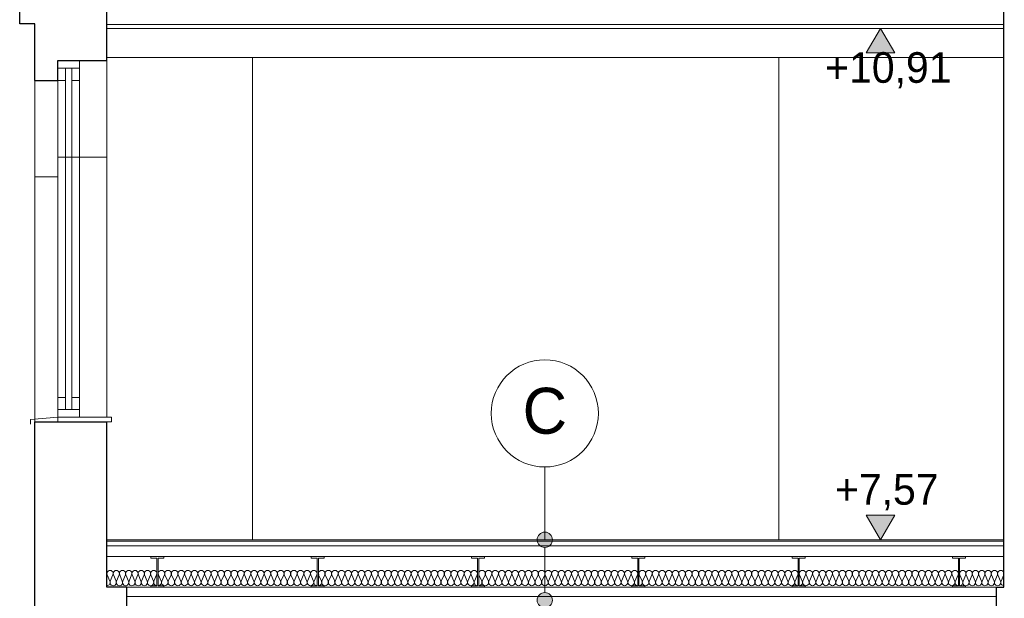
# Model space of a CAD drawing. Extents: x -394022 to -71759, y -12022 to 18278.
# Tile 48 of 91: x -188994 to -182562, y 3736 to 7516. Entities that reach past the tile are written whole.
import ezdxf

# ---------------------------------------------------------------- set-up
doc = ezdxf.new("R2010")
doc.units = 0
doc.header["$MEASUREMENT"] = 0
for name, color, linetype in [('Arch opisy', 7, 'Continuous'), ('Arch wymiary', 7, 'Continuous'), ('INWENT STROPY', 7, 'Continuous')]:
    doc.layers.add(name, color=color, linetype=linetype)
for name, color, linetype, lineweight in [('Arch opisy_Nr_Pióra__21', 7, 'Continuous', 13), ('Arch wymiary_Nr_Pióra__21', 7, 'Continuous', 13), ('INWENT STROPY_Nr_Pióra__21', 7, 'Continuous', 13), ('INWENT. OKNA_Nr_Pióra__21', 7, 'Continuous', 13), ('INWENT.ŚCIANY_Nr_Pióra__1', 7, 'Continuous', 25), ('INWENT.ŚCIANY_Nr_Pióra__21', 7, 'Continuous', 13), ('INWENT.ŚCIANY_Nr_Pióra__5', 7, 'Continuous', 13)]:
    doc.layers.add(name, color=color, linetype=linetype, lineweight=lineweight)
for name, color, linetype, lineweight, true_color in [('INWENT STROPY_Nr_Pióra__2', 7, 'Continuous', 13, 0x7f7f7f), ('INWENT STROPY_Nr_Pióra__25', 7, 'Continuous', 15, 0x40a5ff), ('Inwentaryzacja Konst._Nr_Pióra__25', 7, 'Continuous', 15, 0x40a5ff)]:
    doc.layers.add(name, color=color, linetype=linetype, lineweight=lineweight, true_color=true_color)
doc.styles.add('GENERATED_STYLE_1', font='txt')
doc.styles.add('GENERATED_STYLE_2', font='txt')

# ---------------------------------------------------------------- blocks, each defined once
blk = doc.blocks.new('Izolacja cieplna 14_28', base_point=(-183900.8, 3818.2))
at = {"layer": 'INWENT STROPY_Nr_Pióra__2', "linetype": 'Continuous'}
for p, q in [((-183899, 3888.4), (-183881, 3848)), ((-183877.3, 3848), (-183859.3, 3888.4)), ((-183855.7, 3888.4), (-183837.7, 3848)), ((-183834, 3848), (-183816, 3888.4)), ((-183812.4, 3888.4), (-183794.4, 3848)), ((-183790.7, 3848), (-183772.7, 3888.4)), ((-183769.1, 3888.4), (-183751.1, 3848)), ((-183747.4, 3848), (-183729.4, 3888.4)), ((-183725.8, 3888.4), (-183707.8, 3848)), ((-183704.1, 3848), (-183686.1, 3888.4)), ((-183682.5, 3888.4), (-183664.5, 3848)), ((-183660.8, 3848), (-183642.8, 3888.4)), ((-183639.2, 3888.4), (-183621.2, 3848)), ((-183617.5, 3848), (-183599.5, 3888.4)), ((-183595.9, 3888.4), (-183577.9, 3848)), ((-183574.2, 3848), (-183556.2, 3888.4)), ((-183552.6, 3888.4), (-183534.6, 3848)), ((-183530.9, 3848), (-183512.9, 3888.4)), ((-183509.3, 3888.4), (-183491.3, 3848)), ((-183487.6, 3848), (-183469.6, 3888.4)), ((-183466, 3888.4), (-183448, 3848)), ((-183444.3, 3848), (-183426.3, 3888.4)), ((-183422.7, 3888.4), (-183404.7, 3848)), ((-183401, 3848), (-183383, 3888.4)), ((-183379.4, 3888.4), (-183361.4, 3848)), ((-183357.7, 3848), (-183339.7, 3888.4)), ((-183336.1, 3888.4), (-183318.1, 3848)), ((-183314.4, 3848), (-183296.4, 3888.4)), ((-183292.8, 3888.4), (-183274.8, 3848)), ((-183271.1, 3848), (-183253.1, 3888.4)), ((-183249.5, 3888.4), (-183231.5, 3848)), ((-183227.8, 3848), (-183209.8, 3888.4)), ((-183206.2, 3888.4), (-183188.2, 3848)), ((-183184.5, 3848), (-183166.5, 3888.4)), ((-183162.9, 3888.4), (-183144.9, 3848)), ((-183141.2, 3848), (-183123.2, 3888.4)), ((-183119.6, 3888.4), (-183101.6, 3848)), ((-183097.9, 3848), (-183079.9, 3888.4)), ((-183076.3, 3888.4), (-183058.3, 3848)), ((-183054.6, 3848), (-183036.6, 3888.4)), ((-183033, 3888.4), (-183015, 3848)), ((-183011.3, 3848), (-182993.3, 3888.4)), ((-182989.7, 3888.4), (-182971.7, 3848)), ((-182968, 3848), (-182950, 3888.4)), ((-182946.4, 3888.4), (-182928.4, 3848)), ((-182924.7, 3848), (-182906.7, 3888.4)), ((-182903.1, 3888.4), (-182885.1, 3848)), ((-182881.4, 3848), (-182863.4, 3888.4))]:
    blk.add_line(p, q, dxfattribs=at)
for centre, start_param, end_param in [((-183879.1, 3896.9), 5.870392, 9.837571), ((-183835.8, 3896.9), 5.870392, 9.837571), ((-183792.5, 3896.9), 5.870392, 9.837571), ((-183749.2, 3896.9), 5.870392, 9.837571), ((-183705.9, 3896.9), 5.870392, 9.837571), ((-183662.6, 3896.9), 5.870392, 9.837571), ((-183619.3, 3896.9), 5.870392, 9.837571), ((-183576, 3896.9), 5.870392, 9.837571), ((-183532.7, 3896.9), 5.870392, 9.837571), ((-183489.4, 3896.9), 5.870392, 9.837571), ((-183446.1, 3896.9), 5.870392, 9.837571), ((-183402.8, 3896.9), 5.870392, 9.837571), ((-183359.5, 3896.9), 5.870392, 9.837571), ((-183316.2, 3896.9), 5.870392, 9.837571), ((-183272.9, 3896.9), 5.870392, 9.837571), ((-183229.6, 3896.9), 5.870392, 9.837571), ((-183186.3, 3896.9), 5.870392, 9.837571), ((-183143, 3896.9), 5.870392, 9.837571), ((-183099.7, 3896.9), 5.870392, 9.837571), ((-183056.4, 3896.9), 5.870392, 9.837571), ((-183013.1, 3896.9), 5.870392, 9.837571), ((-182969.8, 3896.9), 5.870392, 9.837571), ((-182926.5, 3896.9), 5.870392, 9.837571), ((-182883.2, 3896.9), 5.870392, 9.837571), ((-183900.8, 3839.4), 4.712389, 6.695979), ((-183857.5, 3839.4), 2.7288, 6.695979), ((-183814.2, 3839.4), 2.7288, 6.695979), ((-183770.9, 3839.4), 2.7288, 6.695979), ((-183727.6, 3839.4), 2.7288, 6.695979), ((-183684.3, 3839.4), 2.7288, 6.695979), ((-183641, 3839.4), 2.7288, 6.695979), ((-183597.7, 3839.4), 2.7288, 6.695979), ((-183554.4, 3839.4), 2.7288, 6.695979), ((-183511.1, 3839.4), 2.7288, 6.695979), ((-183467.8, 3839.4), 2.7288, 6.695979), ((-183424.5, 3839.4), 2.7288, 6.695979), ((-183381.2, 3839.4), 2.7288, 6.695979), ((-183337.9, 3839.4), 2.7288, 6.695979), ((-183294.6, 3839.4), 2.7288, 6.695979), ((-183251.3, 3839.4), 2.7288, 6.695979), ((-183208, 3839.4), 2.7288, 6.695979), ((-183164.7, 3839.4), 2.7288, 6.695979), ((-183121.4, 3839.4), 2.7288, 6.695979), ((-183078.1, 3839.4), 2.7288, 6.695979), ((-183034.8, 3839.4), 2.7288, 6.695979), ((-182991.5, 3839.4), 2.7288, 6.695979), ((-182948.2, 3839.4), 2.7288, 6.695979), ((-182904.9, 3839.4), 2.7288, 6.695979), ((-182861.6, 3839.4), 2.7288, 4.712389)]:
    blk.add_ellipse(centre, major_axis=(21.6, 0), ratio=0.982347, start_param=start_param, end_param=end_param, dxfattribs=at)
blk = doc.blocks.new('Izolacja cieplna 14_43', base_point=(-188089.6, 3818.2))
at = {"layer": 'INWENT STROPY_Nr_Pióra__2', "linetype": 'Continuous'}
for p, q in [((-188087.8, 3888.4), (-188069.8, 3848)), ((-188066.1, 3848), (-188048.1, 3888.4)), ((-188044.5, 3888.4), (-188026.5, 3848)), ((-188022.8, 3848), (-188004.8, 3888.4)), ((-188001.2, 3888.4), (-187983.2, 3848)), ((-187979.5, 3848), (-187961.5, 3888.4)), ((-187957.9, 3888.4), (-187939.9, 3848)), ((-187936.2, 3848), (-187918.2, 3888.4)), ((-187914.6, 3888.4), (-187896.6, 3848)), ((-187892.9, 3848), (-187874.9, 3888.4)), ((-187871.3, 3888.4), (-187853.3, 3848)), ((-187849.6, 3848), (-187831.6, 3888.4)), ((-187828, 3888.4), (-187810, 3848)), ((-187806.3, 3848), (-187788.3, 3888.4)), ((-187784.7, 3888.4), (-187766.7, 3848)), ((-187763, 3848), (-187745, 3888.4)), ((-187741.4, 3888.4), (-187723.4, 3848)), ((-187719.7, 3848), (-187701.7, 3888.4)), ((-187698.1, 3888.4), (-187680.1, 3848)), ((-187676.4, 3848), (-187658.4, 3888.4)), ((-187654.8, 3888.4), (-187636.8, 3848)), ((-187633.1, 3848), (-187615.1, 3888.4)), ((-187611.5, 3888.4), (-187593.5, 3848)), ((-187589.8, 3848), (-187571.8, 3888.4)), ((-187568.2, 3888.4), (-187550.2, 3848)), ((-187546.5, 3848), (-187528.5, 3888.4)), ((-187524.9, 3888.4), (-187506.9, 3848)), ((-187503.2, 3848), (-187485.2, 3888.4)), ((-187481.6, 3888.4), (-187463.6, 3848)), ((-187459.9, 3848), (-187441.9, 3888.4)), ((-187438.3, 3888.4), (-187420.3, 3848)), ((-187416.6, 3848), (-187398.6, 3888.4)), ((-187395, 3888.4), (-187377, 3848)), ((-187373.3, 3848), (-187355.3, 3888.4)), ((-187351.7, 3888.4), (-187333.7, 3848)), ((-187330, 3848), (-187312, 3888.4)), ((-187308.4, 3888.4), (-187290.4, 3848)), ((-187286.7, 3848), (-187268.7, 3888.4)), ((-187265.1, 3888.4), (-187247.1, 3848)), ((-187243.4, 3848), (-187225.4, 3888.4)), ((-187221.8, 3888.4), (-187203.8, 3848)), ((-187200.1, 3848), (-187182.1, 3888.4)), ((-187178.5, 3888.4), (-187160.5, 3848)), ((-187156.8, 3848), (-187138.8, 3888.4)), ((-187135.2, 3888.4), (-187117.2, 3848)), ((-187113.5, 3848), (-187095.5, 3888.4)), ((-187091.9, 3888.4), (-187073.9, 3848)), ((-187070.2, 3848), (-187052.2, 3888.4))]:
    blk.add_line(p, q, dxfattribs=at)
for centre, start_param, end_param in [((-188067.9, 3896.9), 5.870392, 9.837571), ((-188024.6, 3896.9), 5.870392, 9.837571), ((-187981.3, 3896.9), 5.870392, 9.837571), ((-187938, 3896.9), 5.870392, 9.837571), ((-187894.7, 3896.9), 5.870392, 9.837571), ((-187851.4, 3896.9), 5.870392, 9.837571), ((-187808.1, 3896.9), 5.870392, 9.837571), ((-187764.8, 3896.9), 5.870392, 9.837571), ((-187721.5, 3896.9), 5.870392, 9.837571), ((-187678.2, 3896.9), 5.870392, 9.837571), ((-187634.9, 3896.9), 5.870392, 9.837571), ((-187591.6, 3896.9), 5.870392, 9.837571), ((-187548.3, 3896.9), 5.870392, 9.837571), ((-187505, 3896.9), 5.870392, 9.837571), ((-187461.7, 3896.9), 5.870392, 9.837571), ((-187418.4, 3896.9), 5.870392, 9.837571), ((-187375.1, 3896.9), 5.870392, 9.837571), ((-187331.8, 3896.9), 5.870392, 9.837571), ((-187288.5, 3896.9), 5.870392, 9.837571), ((-187245.2, 3896.9), 5.870392, 9.837571), ((-187201.9, 3896.9), 5.870392, 9.837571), ((-187158.6, 3896.9), 5.870392, 9.837571), ((-187115.3, 3896.9), 5.870392, 9.837571), ((-187072, 3896.9), 5.870392, 9.837571), ((-188089.6, 3839.4), 4.712389, 6.695979), ((-188046.3, 3839.4), 2.7288, 6.695979), ((-188003, 3839.4), 2.7288, 6.695979), ((-187959.7, 3839.4), 2.7288, 6.695979), ((-187916.4, 3839.4), 2.7288, 6.695979), ((-187873.1, 3839.4), 2.7288, 6.695979), ((-187829.8, 3839.4), 2.7288, 6.695979), ((-187786.5, 3839.4), 2.7288, 6.695979), ((-187743.2, 3839.4), 2.7288, 6.695979), ((-187699.9, 3839.4), 2.7288, 6.695979), ((-187656.6, 3839.4), 2.7288, 6.695979), ((-187613.3, 3839.4), 2.7288, 6.695979), ((-187570, 3839.4), 2.7288, 6.695979), ((-187526.7, 3839.4), 2.7288, 6.695979), ((-187483.4, 3839.4), 2.7288, 6.695979), ((-187440.1, 3839.4), 2.7288, 6.695979), ((-187396.8, 3839.4), 2.7288, 6.695979), ((-187353.5, 3839.4), 2.7288, 6.695979), ((-187310.2, 3839.4), 2.7288, 6.695979), ((-187266.9, 3839.4), 2.7288, 6.695979), ((-187223.6, 3839.4), 2.7288, 6.695979), ((-187180.3, 3839.4), 2.7288, 6.695979), ((-187137, 3839.4), 2.7288, 6.695979), ((-187093.7, 3839.4), 2.7288, 6.695979), ((-187050.4, 3839.4), 2.7288, 4.712389)]:
    blk.add_ellipse(centre, major_axis=(21.6, 0), ratio=0.982347, start_param=start_param, end_param=end_param, dxfattribs=at)
blk = doc.blocks.new('Izolacja cieplna 14_82', base_point=(-187042.4, 3818.2))
at = {"layer": 'INWENT STROPY_Nr_Pióra__2', "linetype": 'Continuous'}
for p, q in [((-187040.6, 3888.4), (-187022.6, 3848)), ((-187018.9, 3848), (-187000.9, 3888.4)), ((-186997.3, 3888.4), (-186979.3, 3848)), ((-186975.6, 3848), (-186957.6, 3888.4)), ((-186954, 3888.4), (-186936, 3848)), ((-186932.3, 3848), (-186914.3, 3888.4)), ((-186910.7, 3888.4), (-186892.7, 3848)), ((-186889, 3848), (-186871, 3888.4)), ((-186867.4, 3888.4), (-186849.4, 3848)), ((-186845.7, 3848), (-186827.7, 3888.4)), ((-186824.1, 3888.4), (-186806.1, 3848)), ((-186802.4, 3848), (-186784.4, 3888.4)), ((-186780.8, 3888.4), (-186762.8, 3848)), ((-186759.1, 3848), (-186741.1, 3888.4)), ((-186737.5, 3888.4), (-186719.5, 3848)), ((-186715.8, 3848), (-186697.8, 3888.4)), ((-186694.2, 3888.4), (-186676.2, 3848)), ((-186672.5, 3848), (-186654.5, 3888.4)), ((-186650.9, 3888.4), (-186632.9, 3848)), ((-186629.2, 3848), (-186611.2, 3888.4)), ((-186607.6, 3888.4), (-186589.6, 3848)), ((-186585.9, 3848), (-186567.9, 3888.4)), ((-186564.3, 3888.4), (-186546.3, 3848)), ((-186542.6, 3848), (-186524.6, 3888.4)), ((-186521, 3888.4), (-186503, 3848)), ((-186499.3, 3848), (-186481.3, 3888.4)), ((-186477.7, 3888.4), (-186459.7, 3848)), ((-186456, 3848), (-186438, 3888.4)), ((-186434.4, 3888.4), (-186416.4, 3848)), ((-186412.7, 3848), (-186394.7, 3888.4)), ((-186391.1, 3888.4), (-186373.1, 3848)), ((-186369.4, 3848), (-186351.4, 3888.4)), ((-186347.8, 3888.4), (-186329.8, 3848)), ((-186326.1, 3848), (-186308.1, 3888.4)), ((-186304.5, 3888.4), (-186286.5, 3848)), ((-186282.8, 3848), (-186264.8, 3888.4)), ((-186261.2, 3888.4), (-186243.2, 3848)), ((-186239.5, 3848), (-186221.5, 3888.4)), ((-186217.9, 3888.4), (-186199.9, 3848)), ((-186196.2, 3848), (-186178.2, 3888.4)), ((-186174.6, 3888.4), (-186156.6, 3848)), ((-186152.9, 3848), (-186134.9, 3888.4)), ((-186131.3, 3888.4), (-186113.3, 3848)), ((-186109.6, 3848), (-186091.6, 3888.4)), ((-186088, 3888.4), (-186070, 3848)), ((-186066.3, 3848), (-186048.3, 3888.4)), ((-186044.7, 3888.4), (-186026.7, 3848)), ((-186023, 3848), (-186005, 3888.4))]:
    blk.add_line(p, q, dxfattribs=at)
for centre, start_param, end_param in [((-187020.7, 3896.9), 5.870392, 9.837571), ((-186977.4, 3896.9), 5.870392, 9.837571), ((-186934.1, 3896.9), 5.870392, 9.837571), ((-186890.8, 3896.9), 5.870392, 9.837571), ((-186847.5, 3896.9), 5.870392, 9.837571), ((-186804.2, 3896.9), 5.870392, 9.837571), ((-186760.9, 3896.9), 5.870392, 9.837571), ((-186717.6, 3896.9), 5.870392, 9.837571), ((-186674.3, 3896.9), 5.870392, 9.837571), ((-186631, 3896.9), 5.870392, 9.837571), ((-186587.7, 3896.9), 5.870392, 9.837571), ((-186544.4, 3896.9), 5.870392, 9.837571), ((-186501.1, 3896.9), 5.870392, 9.837571), ((-186457.8, 3896.9), 5.870392, 9.837571), ((-186414.5, 3896.9), 5.870392, 9.837571), ((-186371.2, 3896.9), 5.870392, 9.837571), ((-186327.9, 3896.9), 5.870392, 9.837571), ((-186284.6, 3896.9), 5.870392, 9.837571), ((-186241.3, 3896.9), 5.870392, 9.837571), ((-186198, 3896.9), 5.870392, 9.837571), ((-186154.7, 3896.9), 5.870392, 9.837571), ((-186111.4, 3896.9), 5.870392, 9.837571), ((-186068.1, 3896.9), 5.870392, 9.837571), ((-186024.8, 3896.9), 5.870392, 9.837571), ((-187042.4, 3839.4), 4.712389, 6.695979), ((-186999.1, 3839.4), 2.7288, 6.695979), ((-186955.8, 3839.4), 2.7288, 6.695979), ((-186912.5, 3839.4), 2.7288, 6.695979), ((-186869.2, 3839.4), 2.7288, 6.695979), ((-186825.9, 3839.4), 2.7288, 6.695979), ((-186782.6, 3839.4), 2.7288, 6.695979), ((-186739.3, 3839.4), 2.7288, 6.695979), ((-186696, 3839.4), 2.7288, 6.695979), ((-186652.7, 3839.4), 2.7288, 6.695979), ((-186609.4, 3839.4), 2.7288, 6.695979), ((-186566.1, 3839.4), 2.7288, 6.695979), ((-186522.8, 3839.4), 2.7288, 6.695979), ((-186479.5, 3839.4), 2.7288, 6.695979), ((-186436.2, 3839.4), 2.7288, 6.695979), ((-186392.9, 3839.4), 2.7288, 6.695979), ((-186349.6, 3839.4), 2.7288, 6.695979), ((-186306.3, 3839.4), 2.7288, 6.695979), ((-186263, 3839.4), 2.7288, 6.695979), ((-186219.7, 3839.4), 2.7288, 6.695979), ((-186176.4, 3839.4), 2.7288, 6.695979), ((-186133.1, 3839.4), 2.7288, 6.695979), ((-186089.8, 3839.4), 2.7288, 6.695979), ((-186046.5, 3839.4), 2.7288, 6.695979), ((-186003.2, 3839.4), 2.7288, 4.712389)]:
    blk.add_ellipse(centre, major_axis=(21.6, 0), ratio=0.982347, start_param=start_param, end_param=end_param, dxfattribs=at)
blk = doc.blocks.new('Izolacja cieplna 14_83', base_point=(-185995.2, 3818.2))
at = {"layer": 'INWENT STROPY_Nr_Pióra__2', "linetype": 'Continuous'}
for p, q in [((-185993.4, 3888.4), (-185975.4, 3848)), ((-185971.7, 3848), (-185953.7, 3888.4)), ((-185950.1, 3888.4), (-185932.1, 3848)), ((-185928.4, 3848), (-185910.4, 3888.4)), ((-185906.8, 3888.4), (-185888.8, 3848)), ((-185885.1, 3848), (-185867.1, 3888.4)), ((-185863.5, 3888.4), (-185845.5, 3848)), ((-185841.8, 3848), (-185823.8, 3888.4)), ((-185820.2, 3888.4), (-185802.2, 3848)), ((-185798.5, 3848), (-185780.5, 3888.4)), ((-185776.9, 3888.4), (-185758.9, 3848)), ((-185755.2, 3848), (-185737.2, 3888.4)), ((-185733.6, 3888.4), (-185715.6, 3848)), ((-185711.9, 3848), (-185693.9, 3888.4)), ((-185690.3, 3888.4), (-185672.3, 3848)), ((-185668.6, 3848), (-185650.6, 3888.4)), ((-185647, 3888.4), (-185629, 3848)), ((-185625.3, 3848), (-185607.3, 3888.4)), ((-185603.7, 3888.4), (-185585.7, 3848)), ((-185582, 3848), (-185564, 3888.4)), ((-185560.4, 3888.4), (-185542.4, 3848)), ((-185538.7, 3848), (-185520.7, 3888.4)), ((-185517.1, 3888.4), (-185499.1, 3848)), ((-185495.4, 3848), (-185477.4, 3888.4)), ((-185473.8, 3888.4), (-185455.8, 3848)), ((-185452.1, 3848), (-185434.1, 3888.4)), ((-185430.5, 3888.4), (-185412.5, 3848)), ((-185408.8, 3848), (-185390.8, 3888.4)), ((-185387.2, 3888.4), (-185369.2, 3848)), ((-185365.5, 3848), (-185347.5, 3888.4)), ((-185343.9, 3888.4), (-185325.9, 3848)), ((-185322.2, 3848), (-185304.2, 3888.4)), ((-185300.6, 3888.4), (-185282.6, 3848)), ((-185278.9, 3848), (-185260.9, 3888.4)), ((-185257.3, 3888.4), (-185239.3, 3848)), ((-185235.6, 3848), (-185217.6, 3888.4)), ((-185214, 3888.4), (-185196, 3848)), ((-185192.3, 3848), (-185174.3, 3888.4)), ((-185170.7, 3888.4), (-185152.7, 3848)), ((-185149, 3848), (-185131, 3888.4)), ((-185127.4, 3888.4), (-185109.4, 3848)), ((-185105.7, 3848), (-185087.7, 3888.4)), ((-185084.1, 3888.4), (-185066.1, 3848)), ((-185062.4, 3848), (-185044.4, 3888.4)), ((-185040.8, 3888.4), (-185022.8, 3848)), ((-185019.1, 3848), (-185001.1, 3888.4)), ((-184997.5, 3888.4), (-184979.5, 3848)), ((-184975.8, 3848), (-184957.8, 3888.4))]:
    blk.add_line(p, q, dxfattribs=at)
for centre, start_param, end_param in [((-185973.5, 3896.9), 5.870392, 9.837571), ((-185930.2, 3896.9), 5.870392, 9.837571), ((-185886.9, 3896.9), 5.870392, 9.837571), ((-185843.6, 3896.9), 5.870392, 9.837571), ((-185800.3, 3896.9), 5.870392, 9.837571), ((-185757, 3896.9), 5.870392, 9.837571), ((-185713.7, 3896.9), 5.870392, 9.837571), ((-185670.4, 3896.9), 5.870392, 9.837571), ((-185627.1, 3896.9), 5.870392, 9.837571), ((-185583.8, 3896.9), 5.870392, 9.837571), ((-185540.5, 3896.9), 5.870392, 9.837571), ((-185497.2, 3896.9), 5.870392, 9.837571), ((-185453.9, 3896.9), 5.870392, 9.837571), ((-185410.6, 3896.9), 5.870392, 9.837571), ((-185367.3, 3896.9), 5.870392, 9.837571), ((-185324, 3896.9), 5.870392, 9.837571), ((-185280.7, 3896.9), 5.870392, 9.837571), ((-185237.4, 3896.9), 5.870392, 9.837571), ((-185194.1, 3896.9), 5.870392, 9.837571), ((-185150.8, 3896.9), 5.870392, 9.837571), ((-185107.5, 3896.9), 5.870392, 9.837571), ((-185064.2, 3896.9), 5.870392, 9.837571), ((-185020.9, 3896.9), 5.870392, 9.837571), ((-184977.6, 3896.9), 5.870392, 9.837571), ((-185995.2, 3839.4), 4.712389, 6.695979), ((-185951.9, 3839.4), 2.7288, 6.695979), ((-185908.6, 3839.4), 2.7288, 6.695979), ((-185865.3, 3839.4), 2.7288, 6.695979), ((-185822, 3839.4), 2.7288, 6.695979), ((-185778.7, 3839.4), 2.7288, 6.695979), ((-185735.4, 3839.4), 2.7288, 6.695979), ((-185692.1, 3839.4), 2.7288, 6.695979), ((-185648.8, 3839.4), 2.7288, 6.695979), ((-185605.5, 3839.4), 2.7288, 6.695979), ((-185562.2, 3839.4), 2.7288, 6.695979), ((-185518.9, 3839.4), 2.7288, 6.695979), ((-185475.6, 3839.4), 2.7288, 6.695979), ((-185432.3, 3839.4), 2.7288, 6.695979), ((-185389, 3839.4), 2.7288, 6.695979), ((-185345.7, 3839.4), 2.7288, 6.695979), ((-185302.4, 3839.4), 2.7288, 6.695979), ((-185259.1, 3839.4), 2.7288, 6.695979), ((-185215.8, 3839.4), 2.7288, 6.695979), ((-185172.5, 3839.4), 2.7288, 6.695979), ((-185129.2, 3839.4), 2.7288, 6.695979), ((-185085.9, 3839.4), 2.7288, 6.695979), ((-185042.6, 3839.4), 2.7288, 6.695979), ((-184999.3, 3839.4), 2.7288, 6.695979), ((-184956, 3839.4), 2.7288, 4.712389)]:
    blk.add_ellipse(centre, major_axis=(21.6, 0), ratio=0.982347, start_param=start_param, end_param=end_param, dxfattribs=at)
blk = doc.blocks.new('Izolacja cieplna 14_84', base_point=(-184948, 3818.2))
at = {"layer": 'INWENT STROPY_Nr_Pióra__2', "linetype": 'Continuous'}
for p, q in [((-184946.2, 3888.4), (-184928.2, 3848)), ((-184924.5, 3848), (-184906.5, 3888.4)), ((-184902.9, 3888.4), (-184884.9, 3848)), ((-184881.2, 3848), (-184863.2, 3888.4)), ((-184859.6, 3888.4), (-184841.6, 3848)), ((-184837.9, 3848), (-184819.9, 3888.4)), ((-184816.3, 3888.4), (-184798.3, 3848)), ((-184794.6, 3848), (-184776.6, 3888.4)), ((-184773, 3888.4), (-184755, 3848)), ((-184751.3, 3848), (-184733.3, 3888.4)), ((-184729.7, 3888.4), (-184711.7, 3848)), ((-184708, 3848), (-184690, 3888.4)), ((-184686.4, 3888.4), (-184668.4, 3848)), ((-184664.7, 3848), (-184646.7, 3888.4)), ((-184643.1, 3888.4), (-184625.1, 3848)), ((-184621.4, 3848), (-184603.4, 3888.4)), ((-184599.8, 3888.4), (-184581.8, 3848)), ((-184578.1, 3848), (-184560.1, 3888.4)), ((-184556.5, 3888.4), (-184538.5, 3848)), ((-184534.8, 3848), (-184516.8, 3888.4)), ((-184513.2, 3888.4), (-184495.2, 3848)), ((-184491.5, 3848), (-184473.5, 3888.4)), ((-184469.9, 3888.4), (-184451.9, 3848)), ((-184448.2, 3848), (-184430.2, 3888.4)), ((-184426.6, 3888.4), (-184408.6, 3848)), ((-184404.9, 3848), (-184386.9, 3888.4)), ((-184383.3, 3888.4), (-184365.3, 3848)), ((-184361.6, 3848), (-184343.6, 3888.4)), ((-184340, 3888.4), (-184322, 3848)), ((-184318.3, 3848), (-184300.3, 3888.4)), ((-184296.7, 3888.4), (-184278.7, 3848)), ((-184275, 3848), (-184257, 3888.4)), ((-184253.4, 3888.4), (-184235.4, 3848)), ((-184231.7, 3848), (-184213.7, 3888.4)), ((-184210.1, 3888.4), (-184192.1, 3848)), ((-184188.4, 3848), (-184170.4, 3888.4)), ((-184166.8, 3888.4), (-184148.8, 3848)), ((-184145.1, 3848), (-184127.1, 3888.4)), ((-184123.5, 3888.4), (-184105.5, 3848)), ((-184101.8, 3848), (-184083.8, 3888.4)), ((-184080.2, 3888.4), (-184062.2, 3848)), ((-184058.5, 3848), (-184040.5, 3888.4)), ((-184036.9, 3888.4), (-184018.9, 3848)), ((-184015.2, 3848), (-183997.2, 3888.4)), ((-183993.6, 3888.4), (-183975.6, 3848)), ((-183971.9, 3848), (-183953.9, 3888.4)), ((-183950.3, 3888.4), (-183932.3, 3848)), ((-183928.6, 3848), (-183910.6, 3888.4))]:
    blk.add_line(p, q, dxfattribs=at)
for centre, start_param, end_param in [((-184926.3, 3896.9), 5.870392, 9.837571), ((-184883, 3896.9), 5.870392, 9.837571), ((-184839.7, 3896.9), 5.870392, 9.837571), ((-184796.4, 3896.9), 5.870392, 9.837571), ((-184753.1, 3896.9), 5.870392, 9.837571), ((-184709.8, 3896.9), 5.870392, 9.837571), ((-184666.5, 3896.9), 5.870392, 9.837571), ((-184623.2, 3896.9), 5.870392, 9.837571), ((-184579.9, 3896.9), 5.870392, 9.837571), ((-184536.6, 3896.9), 5.870392, 9.837571), ((-184493.3, 3896.9), 5.870392, 9.837571), ((-184450, 3896.9), 5.870392, 9.837571), ((-184406.7, 3896.9), 5.870392, 9.837571), ((-184363.4, 3896.9), 5.870392, 9.837571), ((-184320.1, 3896.9), 5.870392, 9.837571), ((-184276.8, 3896.9), 5.870392, 9.837571), ((-184233.5, 3896.9), 5.870392, 9.837571), ((-184190.2, 3896.9), 5.870392, 9.837571), ((-184146.9, 3896.9), 5.870392, 9.837571), ((-184103.6, 3896.9), 5.870392, 9.837571), ((-184060.3, 3896.9), 5.870392, 9.837571), ((-184017, 3896.9), 5.870392, 9.837571), ((-183973.7, 3896.9), 5.870392, 9.837571), ((-183930.4, 3896.9), 5.870392, 9.837571), ((-184948, 3839.4), 4.712389, 6.695979), ((-184904.7, 3839.4), 2.7288, 6.695979), ((-184861.4, 3839.4), 2.7288, 6.695979), ((-184818.1, 3839.4), 2.7288, 6.695979), ((-184774.8, 3839.4), 2.7288, 6.695979), ((-184731.5, 3839.4), 2.7288, 6.695979), ((-184688.2, 3839.4), 2.7288, 6.695979), ((-184644.9, 3839.4), 2.7288, 6.695979), ((-184601.6, 3839.4), 2.7288, 6.695979), ((-184558.3, 3839.4), 2.7288, 6.695979), ((-184515, 3839.4), 2.7288, 6.695979), ((-184471.7, 3839.4), 2.7288, 6.695979), ((-184428.4, 3839.4), 2.7288, 6.695979), ((-184385.1, 3839.4), 2.7288, 6.695979), ((-184341.8, 3839.4), 2.7288, 6.695979), ((-184298.5, 3839.4), 2.7288, 6.695979), ((-184255.2, 3839.4), 2.7288, 6.695979), ((-184211.9, 3839.4), 2.7288, 6.695979), ((-184168.6, 3839.4), 2.7288, 6.695979), ((-184125.3, 3839.4), 2.7288, 6.695979), ((-184082, 3839.4), 2.7288, 6.695979), ((-184038.7, 3839.4), 2.7288, 6.695979), ((-183995.4, 3839.4), 2.7288, 6.695979), ((-183952.1, 3839.4), 2.7288, 6.695979), ((-183908.8, 3839.4), 2.7288, 4.712389)]:
    blk.add_ellipse(centre, major_axis=(21.6, 0), ratio=0.982347, start_param=start_param, end_param=end_param, dxfattribs=at)
blk = doc.blocks.new('Izolacja cieplna 14_85', base_point=(-182853.6, 3818.2))
at = {"layer": 'INWENT STROPY_Nr_Pióra__2', "linetype": 'Continuous'}
for p, q in [((-182851.9, 3888.4), (-182834.6, 3848)), ((-182831.1, 3848), (-182813.9, 3888.4)), ((-182810.4, 3888.4), (-182793.2, 3848)), ((-182789.7, 3848), (-182772.5, 3888.4)), ((-182769, 3888.4), (-182751.8, 3848)), ((-182748.3, 3848), (-182731, 3888.4)), ((-182727.6, 3888.4), (-182710.3, 3848)), ((-182706.9, 3848), (-182689.6, 3888.4)), ((-182686.1, 3888.4), (-182668.9, 3848)), ((-182665.4, 3848), (-182648.2, 3888.4)), ((-182644.7, 3888.4), (-182627.5, 3848)), ((-182624, 3848), (-182606.8, 3888.4)), ((-182603.3, 3888.4), (-182586, 3848)), ((-182582.6, 3848), (-182565.3, 3888.4))]:
    blk.add_line(p, q, dxfattribs=at)
for centre, start_param, end_param in [((-182832.9, 3896.9), 4.299595, 8.266775), ((-182791.5, 3896.9), 4.299595, 8.266775), ((-182750, 3896.9), 4.299595, 8.266775), ((-182708.6, 3896.9), 4.299595, 8.266775), ((-182667.2, 3896.9), 4.299595, 8.266775), ((-182625.7, 3896.9), 4.299595, 8.266775), ((-182584.3, 3896.9), 4.299595, 8.266775), ((-182853.6, 3839.4), 3.141593, 5.125182), ((-182812.2, 3839.4), 1.158004, 5.125183), ((-182770.7, 3839.4), 1.158004, 5.125183), ((-182729.3, 3839.4), 1.158004, 5.125183), ((-182687.9, 3839.4), 1.158004, 5.125183), ((-182646.5, 3839.4), 1.158004, 5.125183), ((-182605, 3839.4), 1.158004, 5.125183), ((-182563.6, 3839.4), 1.158004, 3.141593)]:
    blk.add_ellipse(centre, major_axis=(0, 21.3), ratio=0.973974, start_param=start_param, end_param=end_param, dxfattribs=at)
blk = doc.blocks.new('Izolacja cieplna 14_87', base_point=(-188423.6, 3818.2))
at = {"layer": 'INWENT STROPY_Nr_Pióra__2', "linetype": 'Continuous'}
for p, q in [((-188421.9, 3888.4), (-188404.9, 3848)), ((-188401.5, 3848), (-188384.6, 3888.4)), ((-188381.1, 3888.4), (-188364.2, 3848)), ((-188360.8, 3848), (-188343.8, 3888.4)), ((-188340.4, 3888.4), (-188323.4, 3848)), ((-188320, 3848), (-188303.1, 3888.4)), ((-188299.6, 3888.4), (-188282.7, 3848)), ((-188279.3, 3848), (-188262.3, 3888.4)), ((-188258.9, 3888.4), (-188241.9, 3848)), ((-188238.5, 3848), (-188221.6, 3888.4)), ((-188218.1, 3888.4), (-188201.2, 3848)), ((-188197.8, 3848), (-188180.8, 3888.4)), ((-188177.4, 3888.4), (-188160.4, 3848)), ((-188157, 3848), (-188140.1, 3888.4)), ((-188136.6, 3888.4), (-188119.7, 3848)), ((-188116.3, 3848), (-188099.3, 3888.4))]:
    blk.add_line(p, q, dxfattribs=at)
for centre, start_param, end_param in [((-188403.2, 3896.9), 4.299595, 8.266775), ((-188362.5, 3896.9), 4.299595, 8.266775), ((-188321.7, 3896.9), 4.299595, 8.266775), ((-188281, 3896.9), 4.299595, 8.266775), ((-188240.2, 3896.9), 4.299595, 8.266775), ((-188199.5, 3896.9), 4.299595, 8.266775), ((-188158.7, 3896.9), 4.299595, 8.266775), ((-188118, 3896.9), 4.299595, 8.266775), ((-188423.6, 3839.4), 3.141593, 5.125182), ((-188382.8, 3839.4), 1.158004, 5.125183), ((-188342.1, 3839.4), 1.158004, 5.125183), ((-188301.3, 3839.4), 1.158004, 5.125183), ((-188260.6, 3839.4), 1.158004, 5.125183), ((-188219.8, 3839.4), 1.158004, 5.125183), ((-188179.1, 3839.4), 1.158004, 5.125183), ((-188138.3, 3839.4), 1.158004, 5.125183), ((-188097.6, 3839.4), 1.158004, 3.141593)]:
    blk.add_ellipse(centre, major_axis=(0, 21.3), ratio=0.958021, start_param=start_param, end_param=end_param, dxfattribs=at)
blk = doc.blocks.new('Linia_35', base_point=(-185563.2, 3723.2))
at = {"layer": 'Arch opisy_Nr_Pióra__21', "linetype": 'Continuous'}
for points in [[(-185513.2, 4118.2), (-185517, 4137.3), (-185527.8, 4153.5), (-185544, 4164.4), (-185563.2, 4168.2), (-185582.3, 4164.4), (-185598.5, 4153.5), (-185609.4, 4137.3), (-185613.2, 4118.2), (-185609.4, 4099), (-185598.5, 4082.8), (-185582.3, 4072), (-185563.2, 4068.2), (-185544, 4072), (-185527.8, 4082.8), (-185517, 4099)], [(-185513.2, 3723.2), (-185517, 3742.3), (-185527.8, 3758.5), (-185544, 3769.4), (-185563.2, 3773.2), (-185582.3, 3769.4), (-185598.5, 3758.5), (-185609.4, 3742.3), (-185613.2, 3723.2), (-185609.4, 3704), (-185598.5, 3687.8), (-185582.3, 3677), (-185563.2, 3673.2), (-185544, 3677), (-185527.8, 3687.8), (-185517, 3704)]]:
    blk.add_hatch(color=256, dxfattribs=at).paths.add_polyline_path(points, flags=0)
blk.add_line((-185563.2, 3773.2), (-185563.2, 4068.2), dxfattribs=at)
for centre in [(-185563.2, 4118.2), (-185563.2, 3723.2)]:
    blk.add_circle(centre, 50, dxfattribs=at)
blk = doc.blocks.new('Linia_36', base_point=(-185563.2, 4118.2))
at = {"layer": 'Arch opisy_Nr_Pióra__21', "linetype": 'Continuous'}
blk.add_line((-185563.2, 4118.2), (-185563.2, 4593.8), dxfattribs=at)
blk.add_circle((-185563.2, 4943.8), 350, dxfattribs=at)
blk = doc.blocks.new('Wymiary_45', base_point=(-183370.4, 7458.2))
at = {"layer": 'Arch wymiary_Nr_Pióra__21', "linetype": 'Continuous'}
blk.add_hatch(color=256, dxfattribs=at).paths.add_polyline_path([(-183370.4, 7458.2), (-183463.2, 7298.2), (-183277.6, 7298.2)], flags=0)
for p, q in [((-183370.4, 7458.2), (-183490.4, 7458.2)), ((-183370.4, 7458.2), (-183463.2, 7298.2)), ((-183370.4, 7458.2), (-183250.4, 7458.2)), ((-183277.6, 7298.2), (-183370.4, 7458.2)), ((-183463.2, 7298.2), (-183277.6, 7298.2))]:
    blk.add_line(p, q, dxfattribs=at)
at = {"layer": 'Arch wymiary_Nr_Pióra__21', "insert": (-183731.9, 7066.2), "char_height": 200, "attachment_point": 7, "style": 'GENERATED_STYLE_1'}
blk.add_mtext('{+10,91}', dxfattribs=at)
blk = doc.blocks.new('Wymiary_50', base_point=(-183370.4, 4118.2))
at = {"layer": 'Arch wymiary_Nr_Pióra__21', "linetype": 'Continuous'}
blk.add_hatch(color=256, dxfattribs=at).paths.add_polyline_path([(-183370.4, 4118.2), (-183463.2, 4278.2), (-183277.6, 4278.2)], flags=0)
for p, q in [((-183370.4, 4118.2), (-183463.2, 4278.2)), ((-183463.2, 4278.2), (-183277.6, 4278.2)), ((-183277.6, 4278.2), (-183370.4, 4118.2)), ((-183370.4, 4118.2), (-183490.4, 4118.2)), ((-183370.4, 4118.2), (-183250.4, 4118.2))]:
    blk.add_line(p, q, dxfattribs=at)
at = {"layer": 'Arch wymiary_Nr_Pióra__21', "insert": (-183667.9, 4310.2), "char_height": 200, "attachment_point": 7, "style": 'GENERATED_STYLE_1'}
blk.add_mtext('{+7,57}', dxfattribs=at)

msp = doc.modelspace()

# ---------------------------------------------------------------- linework, layer by layer
at = {"layer": 'INWENT STROPY_Nr_Pióra__2', "linetype": 'Continuous'}
for p, q in [((-188423.6, 7268.2), (-187473.6, 7268.2)), ((-184033.6, 7268.2), (-182563.6, 7268.2))]:
    msp.add_line(p, q, dxfattribs=at)
at = {"layer": 'INWENT STROPY_Nr_Pióra__21', "linetype": 'Continuous'}
for p, q in [((-182563.6, 7483.2), (-188423.6, 7483.2)), ((-182563.6, 7458.2), (-188423.6, 7458.2)), ((-182563.6, 4118.2), (-188423.6, 4118.2)), ((-182563.6, 4108.2), (-188423.6, 4108.2)), ((-182563.6, 4078.2), (-188423.6, 4078.2)), ((-182613.6, 3748.2), (-188293.6, 3748.2))]:
    msp.add_line(p, q, dxfattribs=at)
at = {"layer": 'INWENT STROPY_Nr_Pióra__25', "linetype": 'Continuous'}
for p, q in [((-188051.1, 4008.2), (-188136.1, 4008.2)), ((-188136.1, 3998.2), (-188136.1, 4008.2)), ((-188097.6, 3998.2), (-188136.1, 3998.2)), ((-188097.6, 3818.2), (-188097.6, 3998.2)), ((-188051.1, 3998.2), (-188089.6, 3998.2)), ((-188089.6, 3818.2), (-188089.6, 3998.2)), ((-188051.1, 3998.2), (-188051.1, 4008.2)), ((-187003.9, 4008.2), (-187088.9, 4008.2)), ((-187088.9, 3998.2), (-187088.9, 4008.2)), ((-187050.4, 3998.2), (-187088.9, 3998.2)), ((-187050.4, 3818.2), (-187050.4, 3998.2)), ((-187003.9, 3998.2), (-187042.4, 3998.2)), ((-187042.4, 3818.2), (-187042.4, 3998.2)), ((-187003.9, 3998.2), (-187003.9, 4008.2)), ((-185956.7, 4008.2), (-186041.7, 4008.2)), ((-186041.7, 3998.2), (-186041.7, 4008.2)), ((-186003.2, 3998.2), (-186041.7, 3998.2)), ((-186003.2, 3818.2), (-186003.2, 3998.2)), ((-185956.7, 3998.2), (-185995.2, 3998.2)), ((-185995.2, 3818.2), (-185995.2, 3998.2)), ((-185956.7, 3998.2), (-185956.7, 4008.2)), ((-184909.5, 4008.2), (-184994.5, 4008.2)), ((-184994.5, 3998.2), (-184994.5, 4008.2)), ((-184956, 3998.2), (-184994.5, 3998.2)), ((-184956, 3818.2), (-184956, 3998.2)), ((-184909.5, 3998.2), (-184948, 3998.2)), ((-184948, 3818.2), (-184948, 3998.2)), ((-184909.5, 3998.2), (-184909.5, 4008.2)), ((-183862.3, 4008.2), (-183947.3, 4008.2)), ((-183947.3, 3998.2), (-183947.3, 4008.2)), ((-183908.8, 3998.2), (-183947.3, 3998.2)), ((-183908.8, 3818.2), (-183908.8, 3998.2)), ((-183862.3, 3998.2), (-183900.8, 3998.2)), ((-183900.8, 3818.2), (-183900.8, 3998.2)), ((-183862.3, 3998.2), (-183862.3, 4008.2)), ((-182815.1, 4008.2), (-182900.1, 4008.2)), ((-182900.1, 3998.2), (-182900.1, 4008.2)), ((-182861.6, 3998.2), (-182900.1, 3998.2)), ((-182861.6, 3818.2), (-182861.6, 3998.2)), ((-182815.1, 3998.2), (-182853.6, 3998.2)), ((-182853.6, 3818.2), (-182853.6, 3998.2)), ((-182815.1, 3998.2), (-182815.1, 4008.2)), ((-188136.1, 3808.2), (-188136.1, 3818.2)), ((-188097.6, 3818.2), (-188136.1, 3818.2)), ((-188051.1, 3808.2), (-188136.1, 3808.2)), ((-188051.1, 3818.2), (-188089.6, 3818.2)), ((-188051.1, 3818.2), (-188051.1, 3808.2)), ((-187088.9, 3808.2), (-187088.9, 3818.2)), ((-187050.4, 3818.2), (-187088.9, 3818.2)), ((-187003.9, 3808.2), (-187088.9, 3808.2)), ((-187003.9, 3818.2), (-187042.4, 3818.2)), ((-187003.9, 3818.2), (-187003.9, 3808.2)), ((-186041.7, 3808.2), (-186041.7, 3818.2)), ((-186003.2, 3818.2), (-186041.7, 3818.2)), ((-185956.7, 3808.2), (-186041.7, 3808.2)), ((-185956.7, 3818.2), (-185995.2, 3818.2)), ((-185956.7, 3818.2), (-185956.7, 3808.2)), ((-184956, 3818.2), (-184994.5, 3818.2)), ((-184994.5, 3808.2), (-184994.5, 3818.2)), ((-184909.5, 3808.2), (-184994.5, 3808.2)), ((-184909.5, 3818.2), (-184948, 3818.2)), ((-184909.5, 3818.2), (-184909.5, 3808.2)), ((-183947.3, 3808.2), (-183947.3, 3818.2)), ((-183908.8, 3818.2), (-183947.3, 3818.2)), ((-183862.3, 3808.2), (-183947.3, 3808.2)), ((-183862.3, 3818.2), (-183900.8, 3818.2)), ((-183862.3, 3818.2), (-183862.3, 3808.2)), ((-182900.1, 3808.2), (-182900.1, 3818.2)), ((-182861.6, 3818.2), (-182900.1, 3818.2)), ((-182815.1, 3808.2), (-182900.1, 3808.2)), ((-182815.1, 3818.2), (-182853.6, 3818.2)), ((-182815.1, 3818.2), (-182815.1, 3808.2))]:
    msp.add_line(p, q, dxfattribs=at)
at = {"layer": 'INWENT. OKNA_Nr_Pióra__21', "linetype": 'Continuous'}
for p, q in [((-188743.6, 7248.2), (-188743.6, 4918.2)), ((-188603.6, 7248.2), (-188603.6, 4918.2)), ((-188603.6, 7198.2), (-188743.6, 7198.2)), ((-188693.6, 4968.2), (-188693.6, 7198.2)), ((-188653.6, 4968.2), (-188653.6, 7198.2)), ((-188693.6, 7118.2), (-188743.6, 7118.2)), ((-188603.6, 7118.2), (-188653.6, 7118.2)), ((-188693.6, 5048.2), (-188743.6, 5048.2)), ((-188603.6, 5048.2), (-188653.6, 5048.2)), ((-188603.6, 4968.2), (-188743.6, 4968.2)), ((-188743.6, 4918.2), (-188923.6, 4903.2)), ((-188923.6, 4903.2), (-188923.6, 4873.2)), ((-188743.6, 4918.2), (-188393.6, 4918.2)), ((-188743.6, 4918.2), (-188743.6, 4888.2)), ((-188393.6, 4918.2), (-188393.6, 4888.2)), ((-188393.6, 4888.2), (-188423.6, 4888.2))]:
    msp.add_line(p, q, dxfattribs=at)
at = {"layer": 'INWENT.ŚCIANY_Nr_Pióra__1', "linetype": 'Continuous'}
for p, q in [((-182563.6, 3808.2), (-182563.6, 10793.2)), ((-188423.6, 7248.2), (-188423.6, 7808.2)), ((-188993.6, 7488.2), (-188993.6, 7588.2)), ((-188893.6, 7488.2), (-188993.6, 7488.2)), ((-188893.6, 7118.2), (-188893.6, 7488.2)), ((-188743.6, 7118.2), (-188743.6, 7248.2)), ((-188743.6, 7248.2), (-188423.6, 7248.2)), ((-188893.6, 7118.2), (-188743.6, 7118.2)), ((-188893.6, 3233.2), (-188893.6, 4888.2)), ((-188893.6, 4888.2), (-188423.6, 4888.2)), ((-188423.6, 3808.2), (-188423.6, 4888.2)), ((-188293.6, 3808.2), (-188423.6, 3808.2)), ((-188293.6, 3383.2), (-188293.6, 3808.2)), ((-182613.6, 233.2), (-182613.6, 3808.2)), ((-182613.6, 3808.2), (-182563.6, 3808.2))]:
    msp.add_line(p, q, dxfattribs=at)
at = {"layer": 'INWENT.ŚCIANY_Nr_Pióra__21', "linetype": 'Continuous'}
for p, q in [((-188423.6, 4918.2), (-188423.6, 7248.2)), ((-188893.6, 4888.2), (-188893.6, 7118.2)), ((-188423.6, 6618.2), (-188743.6, 6618.2)), ((-188743.6, 6488.2), (-188893.6, 6488.2))]:
    msp.add_line(p, q, dxfattribs=at)
at = {"layer": 'INWENT.ŚCIANY_Nr_Pióra__5', "linetype": 'Continuous'}
for p, q in [((-187473.6, 7268.2), (-184033.6, 7268.2)), ((-187473.6, 4118.2), (-187473.6, 7268.2)), ((-184033.6, 4118.2), (-184033.6, 7268.2))]:
    msp.add_line(p, q, dxfattribs=at)
at = {"layer": 'Inwentaryzacja Konst._Nr_Pióra__25', "linetype": 'Continuous'}
for p, q in [((-182563.6, 4008.2), (-188423.6, 4008.2)), ((-182613.6, 3808.2), (-188293.6, 3808.2))]:
    msp.add_line(p, q, dxfattribs=at)

# ---------------------------------------------------------------- block references
at = {"layer": 'Arch opisy', "linetype": 'Continuous'}
for name, p in [('Linia_36', (-185563.2, 4118.2)), ('Linia_35', (-185563.2, 3723.2))]:
    msp.add_blockref(name, p, dxfattribs=at)
at = {"layer": 'Arch wymiary', "linetype": 'Continuous'}
for name, p in [('Wymiary_45', (-183370.4, 7458.2)), ('Wymiary_50', (-183370.4, 4118.2))]:
    msp.add_blockref(name, p, dxfattribs=at)
at = {"layer": 'INWENT STROPY', "color": 104, "linetype": 'Continuous', "lineweight": 20, "true_color": 0x029e21}
for name, p in [('Izolacja cieplna 14_87', (-188423.6, 3818.2)), ('Izolacja cieplna 14_43', (-188089.6, 3818.2)), ('Izolacja cieplna 14_82', (-187042.4, 3818.2)), ('Izolacja cieplna 14_83', (-185995.2, 3818.2)), ('Izolacja cieplna 14_84', (-184948, 3818.2)), ('Izolacja cieplna 14_28', (-183900.8, 3818.2)), ('Izolacja cieplna 14_85', (-182853.6, 3818.2))]:
    msp.add_blockref(name, p, dxfattribs=at)

# ---------------------------------------------------------------- texts
at = {"layer": 'Arch opisy_Nr_Pióra__21', "linetype": 'Continuous', "insert": (-185563.2, 5111), "char_height": 300, "attachment_point": 2, "style": 'GENERATED_STYLE_2'}
msp.add_mtext('{C}', dxfattribs=at)

doc.saveas('drawing.dxf')
